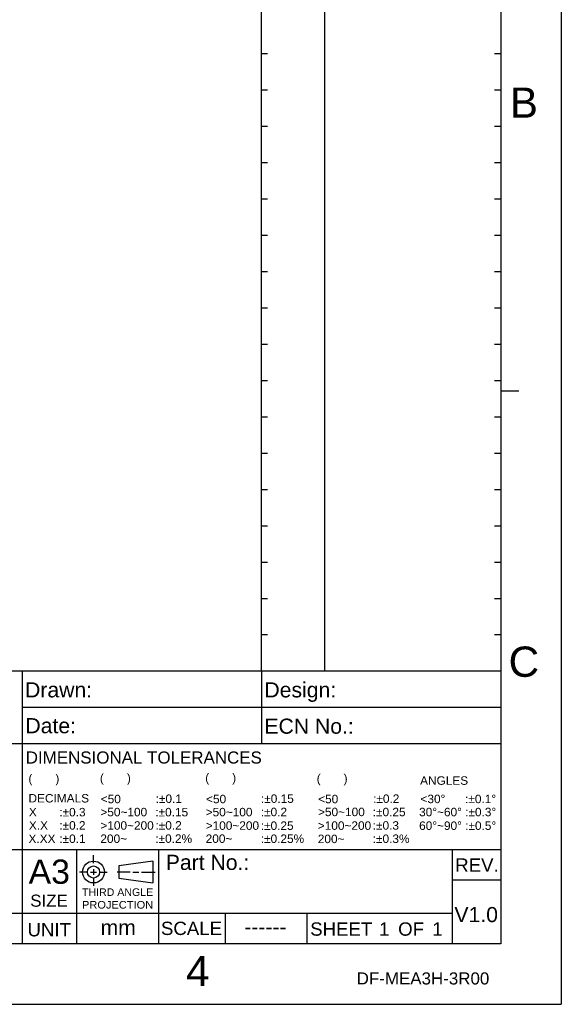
# Model space of a CAD drawing. Header units: millimetres. Extents: x -95 to 535, y -111 to 334.
# Tile 19 of 20: x 401 to 535, y -111 to 133. Entities that reach past the tile are written whole.
import ezdxf
from ezdxf.enums import TextEntityAlignment as Align

# ---------------------------------------------------------------- set-up
doc = ezdxf.new("R2010")
doc.units = ezdxf.units.MM
doc.header["$LTSCALE"] = 23.1
doc.layers.get('0').update_dxf_attribs({"linetype": 'CONTINUOUS'})
doc.layers.add('DIM', color=6, linetype='CONTINUOUS')
doc.layers.add('DRAWING FRAME', color=1, linetype='CONTINUOUS')
doc.styles.add('ARIAL', font='ARIAL.TTF')

msp = doc.modelspace()

# ---------------------------------------------------------------- linework, layer by layer
at = {"layer": 'DRAWING FRAME', "color": 4}
for p in [(535.4447, 334.3981), (535.4447, 334.3981), (-94.5553, -111.1019)]:
    msp.add_line(p, (535.4447, -111.1019), dxfattribs=at)
at = {"layer": 'DRAWING FRAME', "color": 3}
for p, q in [((461.1947, -28.6019), (461.1947, 319.3981)), ((476.9447, -28.6019), (476.9447, 319.3981)), ((520.4447, 319.3981), (520.4447, -96.1019)), ((462.6947, 124.3981), (461.1947, 124.3981)), ((520.4447, 124.3981), (518.9447, 124.3981)), ((462.6947, 115.3981), (461.1947, 115.3981)), ((520.4447, 115.3981), (518.9447, 115.3981)), ((462.6947, 106.3981), (461.1947, 106.3981)), ((520.4447, 106.3981), (518.9447, 106.3981)), ((462.6947, 97.3981), (461.1947, 97.3981)), ((520.4447, 97.3981), (518.9447, 97.3981)), ((462.6947, 88.3981), (461.1947, 88.3981)), ((520.4447, 88.3981), (518.9447, 88.3981)), ((462.6947, 79.3981), (461.1947, 79.3981)), ((520.4447, 79.3981), (518.9447, 79.3981)), ((462.6947, 70.3981), (461.1947, 70.3981)), ((520.4447, 70.3981), (518.9447, 70.3981)), ((462.6947, 61.3981), (461.1947, 61.3981)), ((520.4447, 61.3981), (518.9447, 61.3981)), ((462.6947, 52.3981), (461.1947, 52.3981)), ((520.4447, 52.3981), (518.9447, 52.3981)), ((462.6947, 43.3981), (461.1947, 43.3981)), ((520.4447, 43.3981), (518.9447, 43.3981)), ((520.4447, 40.8981), (524.9447, 40.8981)), ((520.4447, 40.8981), (524.9447, 40.8981)), ((462.6947, 34.3981), (461.1947, 34.3981)), ((520.4447, 34.3981), (518.9447, 34.3981)), ((462.6947, 25.3981), (461.1947, 25.3981)), ((520.4447, 25.3981), (518.9447, 25.3981)), ((462.6947, 16.3981), (461.1947, 16.3981)), ((520.4447, 16.3981), (518.9447, 16.3981)), ((462.6947, 7.3981), (461.1947, 7.3981)), ((520.4447, 7.3981), (518.9447, 7.3981)), ((462.6947, -1.6019), (461.1947, -1.6019)), ((520.4447, -1.6019), (518.9447, -1.6019)), ((462.6947, -10.6019), (461.1947, -10.6019)), ((520.4447, -10.6019), (518.9447, -10.6019)), ((462.6947, -19.6019), (461.1947, -19.6019)), ((520.4447, -19.6019), (518.9447, -19.6019)), ((520.4447, -28.6019), (292.4447, -28.6019)), ((401.9447, -28.6019), (401.9447, -72.8519)), ((461.1947, -28.6019), (461.1947, -46.6019)), ((520.4447, -37.6019), (401.9447, -37.6019)), ((520.4447, -46.6019), (292.4447, -46.6019)), ((520.4447, -72.8519), (292.4447, -72.8519)), ((401.9447, -72.8519), (401.9447, -96.1019)), ((415.4447, -72.8519), (415.4447, -96.1019)), ((435.6947, -72.8519), (435.6947, -96.1019)), ((508.4447, -72.8519), (508.4447, -96.1019)), ((520.4447, -80.3519), (508.4447, -80.3519)), ((508.4447, -88.6019), (292.4447, -88.6019)), ((452.1947, -88.6019), (452.1947, -96.1019)), ((472.4447, -88.6019), (472.4447, -96.1019)), ((520.4447, -96.1019), (-79.5553, -96.1019))]:
    msp.add_line(p, q, dxfattribs=at)
at = {"layer": 'DRAWING FRAME', "color": 1}
for p, q in [((419.6341, -76.1558), (419.6341, -74.1758)), ((419.6341, -77.6067), (419.6341, -79.0467)), ((434.3341, -75.6267), (425.9341, -76.8267)), ((425.9341, -76.8267), (425.9341, -79.8267)), ((434.3341, -75.6267), (434.3341, -81.0267)), ((418.1941, -78.3267), (416.2141, -78.3267)), ((418.9141, -78.3267), (420.3541, -78.3267)), ((419.6341, -79.7667), (419.6341, -81.7467)), ((421.0741, -78.3267), (423.0541, -78.3267)), ((428.6848, -78.3267), (425.4939, -78.3267)), ((425.9341, -79.8267), (434.3341, -81.0267)), ((429.4048, -78.3267), (430.8448, -78.3267)), ((431.5648, -78.3267), (434.9142, -78.3267))]:
    msp.add_line(p, q, dxfattribs=at)
for radius in [2.7, 1.5]:
    msp.add_circle((419.6341, -78.3267), radius, dxfattribs=at)

# ---------------------------------------------------------------- texts
at = {"color": 1, "linetype": 'Continuous', "style": 'ARIAL'}
for s, p in [('(       )', (403.5274, -56.2204)), ('(       )', (421.2262, -56.0905)), ('(       )', (447.2957, -56.0301)), ('(       )', (474.8874, -56.2068)), ('ANGLES  ', (500.4889, -56.7148)), ('DECIMALS', (403.5472, -61.1009)), ('<50', (421.4351, -61.2828)), (':%%p0.1', (435.0307, -61.2167)), ('<50', (447.5046, -61.2832)), (':%%p0.15', (461.091, -61.1984)), ('<50', (475.2595, -61.2906)), (':%%p0.2', (488.8597, -61.2055)), ('<30%%d      :%%p0.1%%d', (500.5877, -61.2629)), ('X', (403.6435, -64.5285)), (':%%p0.3', (411.1728, -64.5444)), ('>50~100', (421.3423, -64.5228)), (':%%p0.15', (434.9379, -64.5414)), ('>50~100', (447.4118, -64.5287)), (':%%p0.2', (461.05, -64.4959)), ('>50~100', (475.2186, -64.4843)), (':%%p0.25', (488.7669, -64.5029)), ('30%%d~60%%d :%%p0.3%%d', (500.2488, -64.5168)), ('X.X', (403.6435, -67.8322)), (':%%p0.2', (411.1728, -67.8263)), ('>100~200', (421.3423, -67.8478)), (':%%p0.2', (434.9802, -67.8222)), ('>100~200', (447.4118, -67.867)), (':%%p0.25', (461.05, -67.886)), ('>100~200', (475.1667, -67.8744)), (':%%p0.3', (488.7669, -67.8411)), ('60%%d~90%%d :%%p0.5%%d', (500.2488, -67.8954)), ('X.XX', (403.5489, -71.1453)), (':%%p0.1', (411.1728, -71.1229)), ('200~', (421.3423, -71.1248)), (':%%p0.2%', (434.9379, -71.1001)), ('200~', (447.4118, -71.1081)), (':%%p0.25%', (461.05, -71.1271)), ('200~', (475.1667, -71.1674)), (':%%p0.3%', (488.7669, -71.1342))]:
    msp.add_text(s, height=2.1, dxfattribs=at).set_placement(p)
at = {"layer": 'DIM', "style": 'ARIAL'}
for s, height, p in [('V1.0', 3.75, (508.9901, -90.7499)), ('mm', 3.75, (421.3875, -93.9306)), ('mm', 3.75, (421.3875, -93.9306)), ('------', 3.75, (456.966, -93.7596)), ('------', 3.75, (456.966, -93.7596)), ('1', 3.3, (490.3323, -94.1037)), ('1', 3.3, (490.3323, -94.1037)), ('1', 3.3, (503.4927, -94.1037)), ('1', 3.3, (503.4927, -94.1037))]:
    msp.add_text(s, height=height, dxfattribs=at).set_placement(p)
at = {"layer": 'DRAWING FRAME', "color": 1, "style": 'ARIAL'}
for s, p in [('B', (526.1821, 112.2911)), ('C', (526.1821, -26.2089)), ('4', (445.4536, -102.845))]:
    msp.add_text(s, height=7.5, dxfattribs=at).set_placement(p, align=Align.MIDDLE)
for s, height, p in [('Drawn:', 3.75, (402.7018, -35.0669)), ('Design:', 3.75, (461.9518, -35.0669)), ('Date:', 3.75, (402.7891, -43.944)), ('ECN No.:', 3.75, (461.9518, -44.0669)), ('DIMENSIONAL TOLERANCES', 3, (402.8721, -51.4553)), ('A3', 6, (403.5667, -81.2443)), ('Part No.:', 3.75, (437.5417, -77.8054)), ('REV.', 3.3, (509.1853, -78.2423)), ('SIZE', 3, (403.9784, -86.924)), ('UNIT', 3.3, (403.3087, -94.276)), ('SCALE', 3.3, (436.3422, -93.9323)), ('SHEET     OF', 3.3, (473.2884, -94.1037))]:
    msp.add_text(s, height=height, dxfattribs=at).set_placement(p)
at = {"layer": 'DRAWING FRAME', "color": 1, "linetype": 'ByBlock', "style": 'ARIAL'}
for s, width, p, p2 in [('THIRD ANGLE', 1.000794, (416.7929, -84.2488), (434.4173, -84.2488)), ('PROJECTION', 1.044018, (416.7929, -87.3868), (434.4174, -87.3868))]:
    msp.add_text(s, height=1.875, dxfattribs=dict(at, width=width)).set_placement(p, p2, align=Align.FIT)
at = {"layer": 'DRAWING FRAME', "style": 'ARIAL'}
msp.add_text('DF-MEA3H-3R00', height=3, dxfattribs=at).set_placement((484.7946, -106.1885))

doc.saveas('drawing.dxf')
